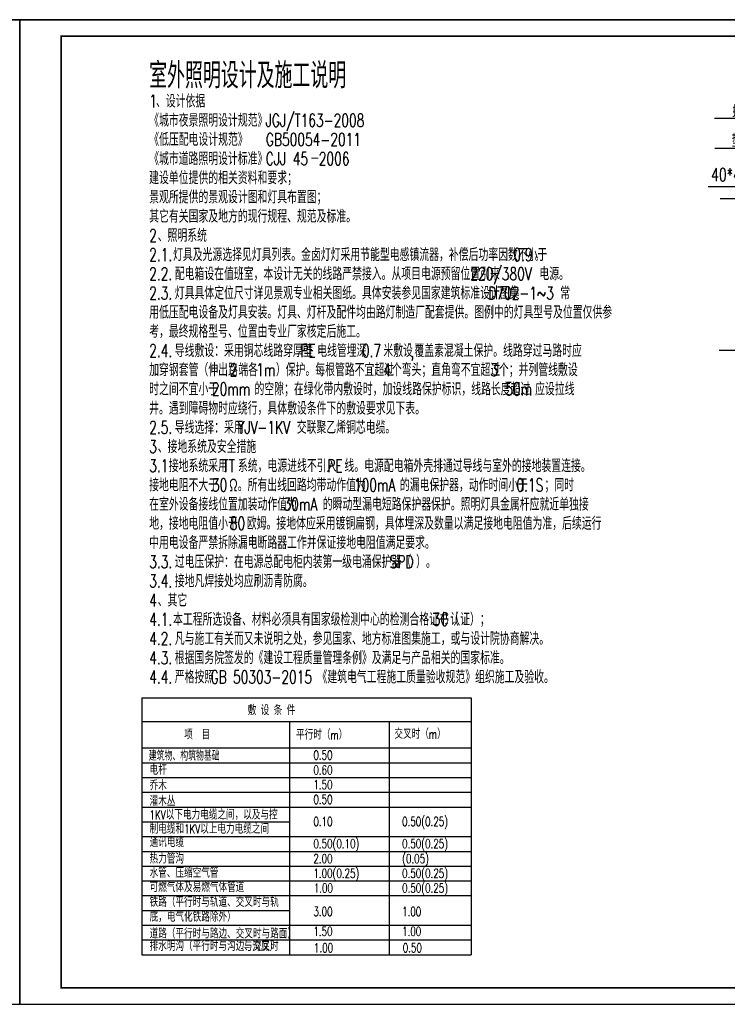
# Model space of a CAD drawing. Extents: x 499396 to 499732, y 3804753 to 3804872.
# Tile 25 of 41: x 499564 to 499649, y 3804753 to 3804872. Entities that reach past the tile are written whole.
import ezdxf

# ---------------------------------------------------------------- set-up
doc = ezdxf.new("R2010")
doc.units = 0
doc.header["$PDSIZE"] = 1.2
doc.layers.get('0').update_dxf_attribs({"linetype": 'CONTINUOUS'})
doc.layers.get('Defpoints').update_dxf_attribs({"linetype": 'CONTINUOUS'})
for name, color, linetype in [('DIM-照明', 3, 'CONTINUOUS'), ('DQ', 2, 'CONTINUOUS'), ('ELEMENT', 3, 'CONTINUOUS'), ('EQUIP-箱柜', 3, 'CONTINUOUS'), ('PUB_TITLE', 4, 'CONTINUOUS'), ('SIG_TEXT', 7, 'CONTINUOUS'), ('TEL_TEXT', 7, 'CONTINUOUS'), ('WIRE-照明', 1, 'CONTINUOUS')]:
    doc.layers.add(name, color=color, linetype=linetype)
doc.styles.add('_TEL_DIM', font='SIMPLEX', dxfattribs={"width": 0.8, "height": 3.5, "bigfont": 'HZTXT'})
doc.styles.add('DIM_FONT', font='SIMPLEX', dxfattribs={"width": 0.7, "bigfont": 'GBCBIG'})
doc.styles.add('HZTXT', font='simplex.shx', dxfattribs={"width": 0.7, "height": 100, "bigfont": 'hztxt.shx'})
doc.styles.get("Standard").update_dxf_attribs({"font": 'rs.shx', "bigfont": 'hztxt.shx'})
doc.dimstyles.new('NORMAL', dxfattribs={"dimscale": 0, "dimtxt": 300, "dimasz": 1, "dimexe": 250, "dimexo": 300, "dimgap": 150, "dimtad": 1, "dimdec": 0, "dimzin": 0, "dimdsep": 46, "dimtxsty": 'DIM_FONT', "dimblk": '_DIMX', "dimcen": 0.09, "dimclrt": 7, "dimadec": 0, "dimazin": 0, "dimtfac": 1, "dimtdec": 0, "dimtix": 1, "dimtmove": 2, "dimatfit": 3, "dimldrblk": '_DIMX', "dimfxl": 1, "dimtolj": 1, "dimtzin": 0, "dimarcsym": 0})

# ---------------------------------------------------------------- blocks, each defined once
blk = doc.blocks.new('wrtgtg')
at = {"layer": 'PUB_TITLE'}
for p, q in [((-75296, 53559), (8804, 53559)), ((8804, 53559), (8804, -5841))]:
    blk.add_line(p, q, dxfattribs=at)
blk.add_lwpolyline([(-75296, -5841), (8804, -5841), (8804, 53559), (-75296, 53559)], close=True, dxfattribs=at)
at = {"layer": 'PUB_TITLE', "const_width": 100}
blk.add_lwpolyline([(-72796, -4841), (7804, -4841), (7804, 52559), (-72796, 52559)], close=True, dxfattribs=at)
blk = doc.blocks.new('$element$00000525')
at = {"const_width": 0.0333}
for points in [[(0, 0), (0, -0.25)], [(-0.25, -0.2), (0, -0.75), (0, -1)], [(-0.047, -0.203), (0.047, -0.297)], [(0.047, -0.203), (-0.047, -0.297)]]:
    blk.add_lwpolyline(points, dxfattribs=at)
blk.add_circle((-0.151, -0.417), 0.0615)
at = {"flags": 9}
blk.add_attdef('S', (0, 0), '', height=0.00000667, dxfattribs=at)
blk = doc.blocks.new('_DIMX')
blk.add_line((-150, 0), (150, 0))
at = {"const_width": 50}
blk.add_lwpolyline([(-70, -70), (70, 70)], dxfattribs=at)
blk = doc.blocks.new('*D37')
at = {"color": 0, "linetype": 'ByBlock', "lineweight": 0}
for p, q in [((-4323, 5835), (-4303, 5835)), ((-4053, 5834), (-4053, 3695)), ((-4053, 846), (-4053, 2777)), ((-4323, 845), (-4303, 845))]:
    blk.add_line(p, q, dxfattribs=at)
at = {"layer": 'Defpoints', "color": 0, "linetype": 'ByBlock'}
for p in [(-4023, 5835), (-4053, 845), (-4023, 845)]:
    blk.add_point(p, dxfattribs=at)
at = {"color": 0, "linetype": 'ByBlock', "lineweight": 0}
for p, rotation in [((-4053, 5835), 90), ((-4053, 845), 270)]:
    blk.add_blockref('_DIMX', p, dxfattribs=dict(at, rotation=rotation))
at = {"color": 7, "linetype": 'ByBlock', "insert": (-4053, 3236), "char_height": 300, "attachment_point": 5, "rotation": 90, "style": 'DIM_FONT'}
blk.add_mtext('\\A1;970', dxfattribs=at)
blk = doc.blocks.new('_ArchTick')
at = {"color": 0, "linetype": 'ByBlock', "const_width": 0.4}
blk.add_lwpolyline([(-0.5, -0.5), (0.5, 0.5)], dxfattribs=at)
blk = doc.blocks.new('A$C427F55B2')
at = {"linetype": 'Continuous'}
h = blk.add_hatch(dxfattribs=at)
h.set_pattern_fill('CONCRE', color=256, scale=2880, style=0)
h.set_pattern_definition([(0, (-148133.8, 88783), (2880, 2880), [360, -2520]), (90, (-148133.8, 88783), (-2880, 2880), [360, -2520]), (135, (-147773.8, 88783), (-2880, 0), [509.117, -3563.82]), (0, (-147773.8, 90403), (2880, 2880), [360, -2520]), (45, (-147593.8, 90223), (1e-13, 2880), [254.558, -3818.377, 0]), (135, (-147593.8, 90223), (-2880, 0), [254.558, -3818.377, 0]), (0, (-146693.8, 91123), (2880, 2880), [509.117, -2370.883]), (45, (-146693.8, 91123), (1e-13, 2880), [360, -3712.935]), (135, (-146184.7, 91123), (-2880, 0), [360, -3712.935]), (90, (-146153.8, 89503), (-2880, 2880), [360, -2520]), (45, (-146153.8, 89503), (1e-13, 2880), [254.558, -3818.377, 0]), (135, (-145973.8, 89683), (-2880, 0), [254.558, -3818.377, 0]), (0, (-147773.8, 89503), (2880, 2880), [180, -2412]), (0, (-145613.8, 90223), (2880, 2880), [180, -2412]), (90, (-146513.8, 90583), (-2880, 2880), [180, -2412]), (135, (-146153.8, 88963), (-2880, 0), [254.558, -3818.377, 0]), (135, (-147413.8, 90943), (-2880, 0), [254.558, -3818.377, 0]), (45, (-146783.8, 89728), (1e-13, 2880), [254.558, -3818.377, 0]), (90, (-147143.8, 89143), (-2880, 2880), [45, -2835]), (90, (-147008.8, 90358), (-2880, 2880), [45, -2835]), (90, (-145658.8, 90853), (-2880, 2880), [45, -2835]), (90, (-145613.8, 89323), (-2880, 2880), [45, -2835])])
h.paths.add_polyline_path([(2339.8, 3815.7), (2804.3, 3815.7), (3168.8, 4166), (2731.9, 5844.6), (2339.8, 5844.6)])
h.paths.add_polyline_path([(-223.3, 3286.3), (-223.3, 2404.5), (2169, 2404.5), (2169, 3286.3), (2169, 3431.7), (1148.9, 3431.7, -0.4142136), (764.9, 3815.7), (764.9, 4914.9), (-223.3, 4914.9)])
h.paths.add_polyline_path([(-223.3, 5017.9), (764.9, 5017.9), (764.9, 5844.6), (-223.3, 5844.6)])
h.paths.add_polyline_path([(-394, 5844.6), (-786.2, 5844.6), (-2087.4, 844.7), (4033.1, 844.7), (3791.6, 1773), (3359.9, 3431.7), (2339.8, 3431.7), (2339.8, 2182.3, 0.4142136), (2723.8, 1798.3), (3262.2, 1798.3), (3262.2, 1714), (3262.2, 1627.6), (2553, 1627.6, -0.4142136), (2169, 2011.6), (2169, 2301.5), (-223.3, 2301.5), (-223.3, 2011.6, -0.4142136), (-607.3, 1627.6), (-1316.5, 1627.6), (-1316.5, 1714), (-1316.5, 1798.3), (-778, 1798.3, 0.4142136), (-394, 2182.3)])
h.paths.add_polyline_path([(1180.9, 4199.7, 0.4142136), (1564.9, 3815.7), (2169, 3815.7), (2169, 4914.9), (1180.9, 4914.9)])
h.paths.add_polyline_path([(1180.9, 5017.9), (2169, 5017.9), (2169, 5844.6), (1180.9, 5844.6)])
at = {"color": 0, "linetype": 'ByBlock'}
for p, q in [((847.6, 8658.7), (986, 8820)), ((986, 8820), (947, 8530)), ((175.7, 8658.7), (847.6, 8658.7)), ((670, 6790.1), (682.9, 8658.7)), ((947, 8530), (1069.6, 8658.7)), ((1069.6, 8658.7), (1903.4, 8658.7)), ((1275.7, 6790.1), (1262.8, 8658.7)), ((-315.2, 8394.6), (-315.2, 7512.5)), ((-690.5, 7436.5), (-4.1, 7436.5)), ((5.4, 7258.5), (-584.5, 7258.5)), ((-315.2, 7381.8), (-315.2, 7285.5)), ((-315.2, 7180.8), (-315.2, 6653.7)), ((-4.1, 7436.5), (5.4, 7258.5)), ((-431.3, 6790.1), (-431.3, 6501.3)), ((-315.2, 6577.4), (-315.2, 6437.5)), ((-186, 6790.1), (-186, 6501.3)), ((2131.8, 6790.1), (2131.8, 6501.3)), ((2377, 6790.1), (2377, 6501.3)), ((-394, 6357.4), (-223.3, 6357.4)), ((-394, 2182.3), (-394, 6357.4)), ((-315.2, 6323.1), (-315.2, 5776.3)), ((-223.3, 6357.4), (-223.3, 2011.6)), ((764.9, 5844.6), (764.9, 6322.4)), ((764.9, 6322.4), (1184.1, 6322.4)), ((1184.1, 6322.4), (1180.9, 5844.6)), ((2169, 6357.4), (2169, 2011.6)), ((2339.8, 6357.4), (2169, 6357.4)), ((2260.9, 6323.1), (2260.9, 5776.3)), ((2339.8, 2182.3), (2339.8, 6357.4)), ((-2297.3, 5835), (-4870.6, 5835)), ((-786.2, 5844.6), (-2087.4, 844.7)), ((-786.2, 5844.6), (2731.9, 5844.6)), ((-786.2, 5844.6), (-786.2, -357.1)), ((764.9, 5844.6), (764.9, 4149.9)), ((1180.9, 5844.6), (1180.9, 4199.7)), ((2731.9, 5844.6), (4033.1, 844.7)), ((2731.9, 5844.6), (2731.9, -210.1)), ((-1207.6, 5602.8), (-2552.3, 1028.2)), ((-315.2, 5668.2), (-315.2, 5034.6)), ((2260.9, 5668.2), (2260.9, 5034.6)), ((-1038.1, 5394.9), (-2429.4, 861.1)), ((-315.2, 4939), (-315.2, 4814.7)), ((2260.9, 4939), (2260.9, 4814.7)), ((-315.2, 4719.1), (-315.2, 4342.4)), ((2260.9, 4719.1), (2260.9, 4342.4)), ((-315.2, 4228.3), (-315.2, 4142.8)), ((2260.9, 4228.3), (2260.9, 4142.8)), ((-315.2, 4038.1), (-315.2, 2098)), ((2260.9, 4038.1), (2260.9, 2098)), ((384.1, 3815.7), (-1886.6, 3815.7)), ((1564.9, 3815.7), (3835.6, 3815.7)), ((1148.9, 3431.7), (-1901.7, 3431.7)), ((1148.9, 3431.7), (3850.6, 3431.7)), ((-778, 1798.3), (-1316.5, 1798.3)), ((-1316.5, 1798.3), (-1316.5, 1627.6)), ((-1316.5, 1714), (-699.2, 1714)), ((-1316.5, 1627.6), (-607.3, 1627.6)), ((3262.2, 1627.6), (2553, 1627.6)), ((3262.2, 1714), (2644.9, 1714)), ((2723.8, 1798.3), (3262.2, 1798.3)), ((3262.2, 1798.3), (3262.2, 1627.6)), ((-3176, 845.3), (-4902, 845.3)), ((-2087.4, 844.7), (4033.1, 844.7))]:
    blk.add_line(p, q, dxfattribs=at)
for p, q in [((974.5, 6322.4), (974.5, 2990.4)), ((-3969.5, 271), (-4323.6, 113.7)), ((-3321.6, 113.7), (-4323.6, 113.7)), ((-3449.2, 271), (-3969.5, 271))]:
    blk.add_line(p, q)
at = {"linetype": 'ByBlock'}
for p, q in [((-223.3, 5017.9), (2169, 5017.9)), ((-223.3, 4914.9), (2169, 4914.9)), ((-1886.6, 3815.7), (-1519.5, 3815.7)), ((3835.6, 3815.7), (3468.4, 3815.7)), ((-223.3, 2404.5), (2169, 2404.5)), ((-223.3, 2301.5), (2169, 2301.5))]:
    blk.add_line(p, q, dxfattribs=at)
at = {"color": 0, "linetype": 'ByBlock'}
for points in [[(-490, 7855.8), (-140.8, 7855.8), (-140.8, 7694.6), (-490, 7694.6)], [(-597.4, 7078.8), (-33.4, 7078.8), (-33.4, 6998.2), (-597.4, 6998.2)], [(-715, 6790.1), (2660.8, 6790.1), (2660.8, 6501.3), (-715, 6501.3)]]:
    blk.add_lwpolyline(points, close=True, dxfattribs=at)
for points in [[(-394, 6357.4), (-223.3, 6357.4), (-223.3, 3286.3)], [(2339.8, 6357.4), (2169, 6357.4), (2169, 3286.3)]]:
    blk.add_lwpolyline(points, dxfattribs=at)
for centre, radius, start, end in [((2282.1, 5608.4), 3489.7, 148.40927, 180.09095), ((2070.4, 5625.4), 3116.9, 148.40331, 184.24077), ((384.1, 4199.7), 384, 270, 352.54252), ((1564.9, 4199.7), 384, 180, 270), ((-778, 2182.3), 384, 270, 0), ((-699.2, 2098), 384, 270, 0), ((-607.3, 2011.6), 384, 270, 0), ((2553, 2011.6), 384, 180, 270), ((2644.9, 2098), 384, 180, 270), ((2723.8, 2182.3), 384, 180, 270), ((-3523, 1268.3), 1000, 274.23252, 346.10844), ((-3397.7, 1110.8), 1000, 274.36346, 345.54136)]:
    blk.add_arc(centre, radius, start, end, dxfattribs=at)
at = {"linetype": 'ByBlock'}
for centre, radius, start, end in [((-1790.6, 3700.1), 150.3, 129.70893, 231.94158), ((-1704.1, 3468.6), 211.9, 140.47623, 190.02653), ((-1982.6, 3700.1), 150.3, 319.96923, 50.29107), ((3931.6, 3700.1), 150.3, 129.70893, 220.03077), ((3653.1, 3468.6), 211.9, 349.97347, 39.52377), ((3739.5, 3700.1), 150.3, 308.05842, 50.29107)]:
    blk.add_arc(centre, radius, start, end, dxfattribs=at)
at = {"layer": 'DIM-照明', "color": 7, "linetype": 'ByBlock'}
for p, q in [((-2808, 8487.3), (-5052.8, 8487.3)), ((-315.2, 7788.9), (-2808, 8487.3)), ((1301.6, 8538.9), (3696.4, 8292.9)), ((3696.4, 8292.9), (5981.5, 8292.9)), ((-2808, 7492.1), (-5045.2, 7492.1)), ((-398.4, 7078.8), (-2808, 7492.1)), ((1120.3, 7532.8), (2986, 6929.9)), ((2986, 6929.9), (5981.5, 6929.9)), ((-2831, 6236.8), (-5265.4, 6236.8)), ((-1335.4, 4621.9), (-2831, 6236.8)), ((2260.9, 6049.7), (3790.9, 4931.7)), ((3790.9, 4931.7), (5981.5, 4931.7)), ((2600.6, 3658.9), (3790.9, 2342.8)), ((3790.9, 2345.2), (6021.1, 2345.2)), ((-97.5, -1275.3), (2613.1, -1275.3))]:
    blk.add_line(p, q, dxfattribs=at)
at = {"layer": 'DIM-照明', "color": 7, "linetype": 'ByBlock', "const_width": 50}
blk.add_lwpolyline([(-92.2, -1123.5), (2618.4, -1123.5)], dxfattribs=at)
at = {"layer": 'DQ'}
for p, q in [((-786.2, 165.2), (-786.2, 0)), ((-786.2, 0), (780.5, 0)), ((2732, 0), (792.8, 0)), ((2731.9, 165.2), (2731.9, 0))]:
    blk.add_line(p, q, dxfattribs=at)
at = {"layer": 'DQ', "xscale": 0.5, "yscale": 0.5, "zscale": 0.5, "rotation": 180}
blk.add_blockref('_ArchTick', (-786.2, 0), dxfattribs=at)
at = {"layer": 'DQ', "xscale": 0.5, "yscale": 0.5, "zscale": 0.5}
blk.add_blockref('_ArchTick', (2731.9, 0), dxfattribs=at)
at = {"layer": 'ELEMENT', "ltscale": 300, "xscale": 1500, "yscale": 1500, "zscale": 1500}
blk.add_blockref('$element$00000525', (1047.7, 8425.1), dxfattribs=at)
at = {"layer": 'SIG_TEXT', "style": '_TEL_DIM', "width": 0.7}
for s, height, p in [('螺母', 432, (-4470.3, 8488.8)), ('金属灯杆', 432, (3844.1, 8479.2)), ('垫圈', 432, (-4486.4, 7536.2)), ('1P+N/C6/30mA', 432, (2878.8, 7163.5)), ('40*4镀铜扁钢', 432, (-5164.7, 6419.2)), ('瞬动漏电保护器', 432, (3984.8, 6307.4)), ('固定螺栓', 432, (3944.2, 5114.9)), ('PE预埋线管，', 432, (4000.4, 2484.8)), ('埋深0.7m', 432, (4142.2, 1803.8)), ('灯座安装示意图', 500, (44.2, -941.7))]:
    blk.add_text(s, height=height, dxfattribs=at).set_placement(p)
at = {"layer": 'SIG_TEXT', "insert": (886.1, 307.1), "char_height": 432, "attachment_point": 5, "style": '_TEL_DIM'}
blk.add_mtext('\\A1;750*750', dxfattribs=at)
at = {"color": 0, "linetype": 'ByBlock'}
dim = blk.add_linear_dim(base=(-4052.7, 845.3), p1=(-4023.3, 5835), p2=(-4023.3, 845.3), angle=90, text='970', dimstyle='NORMAL', override={"dimscale": 1, "dimlwd": 0, "dimlwe": 0}, dxfattribs=at)
dim.commit()
dim.dimension.update_dxf_attribs({"geometry": '*D37', "text_midpoint": (-4052.7, 3236.1), "dimtype": 128, "text_rotation": 90})

msp = doc.modelspace()

# ---------------------------------------------------------------- linework, layer by layer
at = {"layer": 'TEL_TEXT', "color": 2}
for p, q in [((499578.65, 3804790.17), (499618.41, 3804790.17)), ((499578.65, 3804790.17), (499578.65, 3804759.16)), ((499618.41, 3804790.17), (499618.41, 3804759.16)), ((499578.65, 3804787.28), (499618.41, 3804787.28)), ((499596.5, 3804787.28), (499596.5, 3804759.16)), ((499608.5, 3804787.28), (499608.5, 3804759.16)), ((499578.65, 3804784.11), (499618.41, 3804784.11)), ((499578.65, 3804782.32), (499618.41, 3804782.32)), ((499578.65, 3804780.54), (499618.41, 3804780.54)), ((499578.65, 3804778.76), (499618.41, 3804778.76)), ((499578.65, 3804776.98), (499618.41, 3804776.98)), ((499578.65, 3804775.2), (499596.5, 3804775.2)), ((499578.65, 3804773.42), (499618.41, 3804773.42)), ((499578.65, 3804771.63), (499618.41, 3804771.63)), ((499578.65, 3804769.85), (499618.41, 3804769.85)), ((499578.65, 3804768.07), (499618.41, 3804768.07)), ((499578.65, 3804766.29), (499594.25, 3804766.29)), ((499594.25, 3804766.29), (499618.41, 3804766.29)), ((499578.65, 3804764.51), (499596.5, 3804764.51)), ((499578.65, 3804762.73), (499618.41, 3804762.73)), ((499578.65, 3804760.94), (499618.41, 3804760.94)), ((499578.65, 3804759.16), (499618.41, 3804759.16))]:
    msp.add_line(p, q, dxfattribs=at)
at = {"layer": 'WIRE-照明'}
msp.add_line((499578.65, 3804790.17), (499578.65, 3804759.16), dxfattribs=at)

# ---------------------------------------------------------------- block references
at = {"xscale": 0.002, "yscale": 0.002, "zscale": 0.002}
for p in [(499546.31, 3804764.86), (499714.51, 3804764.86)]:
    msp.add_blockref('wrtgtg', p, dxfattribs=at)
at = {"layer": 'EQUIP-箱柜', "ltscale": 500, "xscale": 0.003665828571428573, "yscale": 0.003665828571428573, "zscale": 0.003665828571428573}
msp.add_blockref('A$C427F55B2', (499666.3, 3804828.96), dxfattribs=at)

# ---------------------------------------------------------------- texts
at = {"layer": 'SIG_TEXT'}
for s, height, style, width, p in [('室外照明设计及施工说明', 3.0881, 'HZTXT', 0.7, (499579.55, 3804863.7)), ('1', 1.54, 'HZTXT', 0.7, (499579.55, 3804861.38)), ('、设计依据', 1.544, 'HZTXT', 0.7, (499580.37, 3804861.38)), ('《城市夜景照明设计规范》', 1.544, 'HZTXT', 0.7, (499579.55, 3804859.06)), ('JGJ/T163-2008', 1.544, 'HZTXT', 0.7, (499593.61, 3804859.06)), ('《低压配电设计规范》', 1.544, 'HZTXT', 0.7, (499579.55, 3804856.75)), ('GB50054-2011', 1.544, 'HZTXT', 0.7, (499593.63, 3804856.75)), ('《城市道路照明设计标准》', 1.544, 'HZTXT', 0.7, (499579.55, 3804854.43)), ('CJJ', 1.544, 'HZTXT', 0.7, (499593.61, 3804854.43)), ('45', 1.544, 'HZTXT', 0.7, (499596.88, 3804854.43)), ('－', 1.54, 'HZTXT', 0.7, (499598.94, 3804854.43)), ('2006', 1.544, 'HZTXT', 0.7, (499600.02, 3804854.43)), ('建设单位提供的相关资料和要求；', 1.544, 'HZTXT', 0.7, (499579.55, 3804852.12)), ('景观所提供的景观设计图和灯具布置图；', 1.544, 'HZTXT', 0.7, (499579.55, 3804849.8)), ('其它有关国家及地方的现行规程、规范及标准。', 1.544, 'HZTXT', 0.7, (499579.55, 3804847.48)), ('、照明系统', 1.544, 'HZTXT', 0.7, (499580.58, 3804845.17)), ('2', 1.54, 'HZTXT', 0.7, (499579.55, 3804845.17)), ('灯具及光源选择见灯具列表。金卤灯灯采用节能型电感镇流器，补偿后功率因数不小于', 1.544, 'HZTXT', 0.7, (499582.43, 3804842.85)), ('2.1.', 1.544, 'HZTXT', 0.7, (499579.55, 3804842.85)), ('0.9', 1.544, 'HZTXT', 0.7, (499623.51, 3804842.85)), ('。', 1.54, 'HZTXT', 0.7, (499626.08, 3804842.85)), ('2.2.', 1.544, 'HZTXT', 0.7, (499579.55, 3804840.54)), ('配电箱设在值班室，本设计无关的线路严禁接入。从项目电源预留位置引来', 1.544, 'HZTXT', 0.7, (499582.64, 3804840.54)), ('220/380V', 1.544, 'HZTXT', 0.7, (499618.31, 3804840.54)), ('电源。', 1.544, 'HZTXT', 0.7, (499626.64, 3804840.54)), ('2.3.', 1.544, 'HZTXT', 0.7, (499579.55, 3804838.22)), ('灯具具体定位尺寸详见景观专业相关图纸。具体安装参见国家建筑标准设计图集', 1.544, 'HZTXT', 0.7, (499582.64, 3804838.22)), ('D702-1~3', 1.544, 'HZTXT', 0.7, (499620.47, 3804838.22)), ('常', 1.54, 'HZTXT', 0.7, (499629.17, 3804838.22)), ('用低压配电设备及灯具安装。灯具、灯杆及配件均由路灯制造厂配套提供。图例中的灯具型号及位置仅供参', 1.544, 'HZTXT', 0.7, (499579.55, 3804835.9)), ('考，最终规格型号、位置由专业厂家核定后施工。', 1.544, 'HZTXT', 0.7, (499579.55, 3804833.59)), ('2.4.', 1.544, 'HZTXT', 0.7, (499579.55, 3804831.27)), ('导线敷设：采用铜芯线路穿厚壁', 1.544, 'HZTXT', 0.7, (499582.64, 3804831.27)), ('PE', 1.544, 'HZTXT', 0.7, (499597.77, 3804831.27)), ('电线管埋深', 1.544, 'HZTXT', 0.7, (499599.83, 3804831.27)), ('0.7', 1.544, 'HZTXT', 0.7, (499605.23, 3804831.27)), ('米敷设', 1.544, 'HZTXT', 0.7, (499607.81, 3804831.27)), ('覆盖素混凝土保护。线路穿过马路时应', 1.544, 'HZTXT', 0.7, (499611.56, 3804831.27)), (',', 1.54, 'HZTXT', 0.7, (499611.05, 3804831.27)), ('加穿钢套管（伸出路', 1.544, 'HZTXT', 0.7, (499579.55, 3804828.96)), ('2', 1.54, 'HZTXT', 0.7, (499589.28, 3804828.96)), ('端各', 1.544, 'HZTXT', 0.7, (499590.31, 3804828.96)), ('1m', 1.544, 'HZTXT', 0.7, (499592.47, 3804828.96)), ('）保护。每根管路不宜超过', 1.544, 'HZTXT', 0.7, (499594.84, 3804828.96)), ('4', 1.54, 'HZTXT', 0.7, (499607.81, 3804828.96)), ('个弯头；直角弯不宜超过', 1.544, 'HZTXT', 0.7, (499608.84, 3804828.96)), ('3', 1.54, 'HZTXT', 0.7, (499620.73, 3804828.96)), ('个；并列管线敷设', 1.544, 'HZTXT', 0.7, (499621.76, 3804828.96)), ('时之间不宜小于', 1.544, 'HZTXT', 0.7, (499579.55, 3804826.64)), ('20mm', 1.544, 'HZTXT', 0.7, (499587.12, 3804826.64)), ('的空隙；在绿化带内敷设时，加设线路保护标识，线路长度超过', 1.544, 'HZTXT', 0.7, (499592.26, 3804826.64)), ('50m', 1.544, 'HZTXT', 0.7, (499622.53, 3804826.64)), ('应设拉线', 1.544, 'HZTXT', 0.7, (499626.13, 3804826.64)), ('井。遇到障碍物时应绕行，具体敷设条件下的敷设要求见下表。', 1.544, 'HZTXT', 0.7, (499579.55, 3804824.32)), ('2.5.', 1.544, 'HZTXT', 0.7, (499579.55, 3804822.01)), ('导线选择：采用', 1.544, 'HZTXT', 0.7, (499582.64, 3804822.01)), ('YJV-1KV', 1.544, 'HZTXT', 0.7, (499590.21, 3804822.01)), ('交联聚乙烯铜芯电缆。', 1.544, 'HZTXT', 0.7, (499597.36, 3804822.01)), ('3', 1.54, 'HZTXT', 0.7, (499579.55, 3804819.69)), ('、接地系统及安全措施', 1.544, 'HZTXT', 0.7, (499580.58, 3804819.69)), ('3.1', 1.544, 'HZTXT', 0.7, (499579.55, 3804817.38)), ('接地系统采用', 1.544, 'HZTXT', 0.7, (499581.92, 3804817.38)), ('TT', 1.544, 'HZTXT', 0.7, (499588.4, 3804817.38)), ('系统，电源进线不引入', 1.544, 'HZTXT', 0.7, (499590.26, 3804817.38)), ('PE', 1.544, 'HZTXT', 0.7, (499601.06, 3804817.38)), ('线。电源配电箱外壳排通过导线与室外的接地装置连接。', 1.544, 'HZTXT', 0.7, (499603.12, 3804817.38)), ('接地电阻不大于', 1.544, 'HZTXT', 0.7, (499579.55, 3804815.06)), ('30', 1.544, 'HZTXT', 0.7, (499587.12, 3804815.06)), ('Ω。所有出线回路均带动作值为', 1.544, 'HZTXT', 0.7, (499589.18, 3804815.06)), ('100mA', 1.544, 'HZTXT', 0.7, (499604.26, 3804815.06)), ('的漏电保护器，动作时间小于', 1.544, 'HZTXT', 0.7, (499609.81, 3804815.06)), ('0.1S', 1.544, 'HZTXT', 0.7, (499623.87, 3804815.06)), ('；同时', 1.544, 'HZTXT', 0.7, (499627.26, 3804815.06)), ('在室外设备接线位置加装动作值为', 1.544, 'HZTXT', 0.7, (499579.55, 3804812.74)), ('30mA', 1.544, 'HZTXT', 0.7, (499595.76, 3804812.74)), ('的瞬动型漏电短路保护器保护。照明灯具金属杆应就近单独接', 1.544, 'HZTXT', 0.7, (499600.5, 3804812.74)), ('地，接地电阻值小于', 1.544, 'HZTXT', 0.7, (499579.55, 3804810.43)), ('80', 1.544, 'HZTXT', 0.7, (499589.28, 3804810.43)), ('欧姆。接地体应采用镀铜扁钢，具体埋深及数量以满足接地电阻值为准，后续运行', 1.544, 'HZTXT', 0.7, (499591.34, 3804810.43)), ('中用电设备严禁拆除漏电断路器工作并保证接地电阻值满足要求。', 1.544, 'HZTXT', 0.7, (499579.55, 3804808.11)), ('3.3.', 1.544, 'HZTXT', 0.7, (499579.55, 3804805.8)), ('过电压保护：在电源总配电柜内装第一级电涌保护器（', 1.544, 'HZTXT', 0.7, (499582.64, 3804805.8)), ('SPD', 1.544, 'HZTXT', 0.7, (499608.58, 3804805.8)), ('）。', 1.544, 'HZTXT', 0.7, (499611.77, 3804805.8)), ('接地凡焊接处均应刷沥青防腐。', 1.544, 'HZTXT', 0.7, (499582.64, 3804803.48)), ('3.4.', 1.544, 'HZTXT', 0.7, (499579.55, 3804803.48)), ('、其它', 1.544, 'HZTXT', 0.7, (499580.58, 3804801.16)), ('4', 1.54, 'HZTXT', 0.7, (499579.55, 3804801.16)), ('本工程所选设备、材料必须具有国家级检测中心的检测合格证书（', 1.544, 'HZTXT', 0.7, (499582.43, 3804798.85)), ('认证）；', 1.544, 'HZTXT', 0.7, (499615.89, 3804798.85)), ('4.1.', 1.544, 'HZTXT', 0.7, (499579.55, 3804798.85)), ('3C', 1.544, 'HZTXT', 0.7, (499613.78, 3804798.85)), ('4.2.', 1.544, 'HZTXT', 0.7, (499579.55, 3804796.53)), ('凡与施工有关而又未说明之处，参见国家、地方标准图集施工，或与设计院协商解决。', 1.544, 'HZTXT', 0.7, (499582.64, 3804796.53)), ('4.3.', 1.544, 'HZTXT', 0.7, (499579.55, 3804794.21)), ('根据国务院签发的《建设工程质量管理条例》及满足与产品相关的国家标准。', 1.544, 'HZTXT', 0.7, (499582.64, 3804794.21)), ('4.4.', 1.544, 'HZTXT', 0.7, (499579.55, 3804791.9)), ('严格按照', 1.544, 'HZTXT', 0.7, (499582.64, 3804791.9)), ('GB', 1.544, 'HZTXT', 0.7, (499586.96, 3804791.9)), ('50303-2015', 1.544, 'HZTXT', 0.7, (499589.67, 3804791.9)), ('《建筑电气工程施工质量验收规范》组织施工及验收。', 1.544, 'HZTXT', 0.7, (499599.86, 3804791.9)), ('敷 设 条 件', 1.1, 'HZTXT', 0.7, (499591.44, 3804788.08)), ('项  目', 1.1, 'HZTXT', 0.7, (499583.78, 3804785.15)), ('平行时（m）', 1.1, 'HZTXT', 0.7, (499597.27, 3804785.13)), ('交叉时（m）', 1.1, 'HZTXT', 0.7, (499609.15, 3804785.22)), ('建筑物、构筑物基础', 1.1, '_TEL_DIM', 0.64, (499579.5, 3804782.58)), ('0.50', 1.1, 'HZTXT', 0.7, (499599.37, 3804782.69)), ('电杆', 1.1, 'HZTXT', 0.7, (499579.6, 3804780.88)), ('0.60', 1.1, 'HZTXT', 0.7, (499599.37, 3804780.9)), ('乔木', 1.1, 'HZTXT', 0.7, (499579.6, 3804778.99)), ('1.50', 1.1, 'HZTXT', 0.7, (499599.37, 3804779.12)), ('灌木丛', 1.1, 'HZTXT', 0.7, (499579.6, 3804777.12)), ('0.50', 1.1, 'HZTXT', 0.7, (499599.37, 3804777.34)), ('1KV以下电力电缆之间，以及与控', 1.0997, 'HZTXT', 0.7, (499579.6, 3804775.48)), ('0.10', 1.1, 'HZTXT', 0.7, (499599.37, 3804774.68)), ('0.50(0.25)', 1.1, 'HZTXT', 0.7, (499610.08, 3804774.68)), ('制电缆和1KV以上电力电缆之间', 1.0997, 'HZTXT', 0.7, (499579.6, 3804773.77)), ('通讯电缆', 1.1, 'HZTXT', 0.7, (499579.6, 3804772.16)), ('0.50(0.10)', 1.1, 'HZTXT', 0.7, (499599.37, 3804772)), ('0.50(0.25)', 1.1, 'HZTXT', 0.7, (499610.08, 3804772)), ('热力管沟', 1.1, 'HZTXT', 0.7, (499579.6, 3804770.17)), ('2.00', 1.1, 'HZTXT', 0.7, (499599.37, 3804770.21)), ('(0.05)', 1.1, 'HZTXT', 0.7, (499610.08, 3804770.21)), ('水管、压缩空气管', 1.1, 'HZTXT', 0.7, (499579.6, 3804768.46)), ('1.00(0.25)', 1.1, 'HZTXT', 0.7, (499599.37, 3804768.43)), ('0.50(0.25)', 1.1, 'HZTXT', 0.7, (499610.08, 3804768.43)), ('可燃气体及易燃气体管道', 1.0997, 'HZTXT', 0.7, (499579.6, 3804766.73)), ('1.00', 1.1, 'HZTXT', 0.7, (499599.42, 3804766.65)), ('0.50(0.25)', 1.1, 'HZTXT', 0.7, (499610.08, 3804766.65)), ('铁路（平行时与轨道、交叉时与轨', 1.0997, 'HZTXT', 0.7, (499579.6, 3804764.94)), ('3.00', 1.1, 'HZTXT', 0.7, (499599.37, 3804763.82)), ('1.00', 1.1, 'HZTXT', 0.7, (499610.08, 3804763.82)), ('底，电气化铁路除外）', 1.1, 'HZTXT', 0.7, (499579.6, 3804763.15)), ('1.50', 1.1, 'HZTXT', 0.7, (499599.37, 3804761.42)), ('1.00', 1.1, 'HZTXT', 0.7, (499610.08, 3804761.42)), ('道路（平行时与路边、交叉时与路面）', 1.0997, 'HZTXT', 0.7, (499579.6, 3804761.13)), ('排水明沟（平行时与沟边、交叉时', 1.0997, 'HZTXT', 0.7, (499579.6, 3804759.63)), ('与沟底）', 1.1, 'HZTXT', 0.7, (499590.96, 3804759.6)), ('1.00', 1.1, 'HZTXT', 0.7, (499599.44, 3804759.44)), ('0.50', 1.1, 'HZTXT', 0.7, (499610.15, 3804759.44))]:
    msp.add_text(s, height=height, dxfattribs=dict(at, style=style, width=width)).set_placement(p)

doc.saveas('drawing.dxf')
